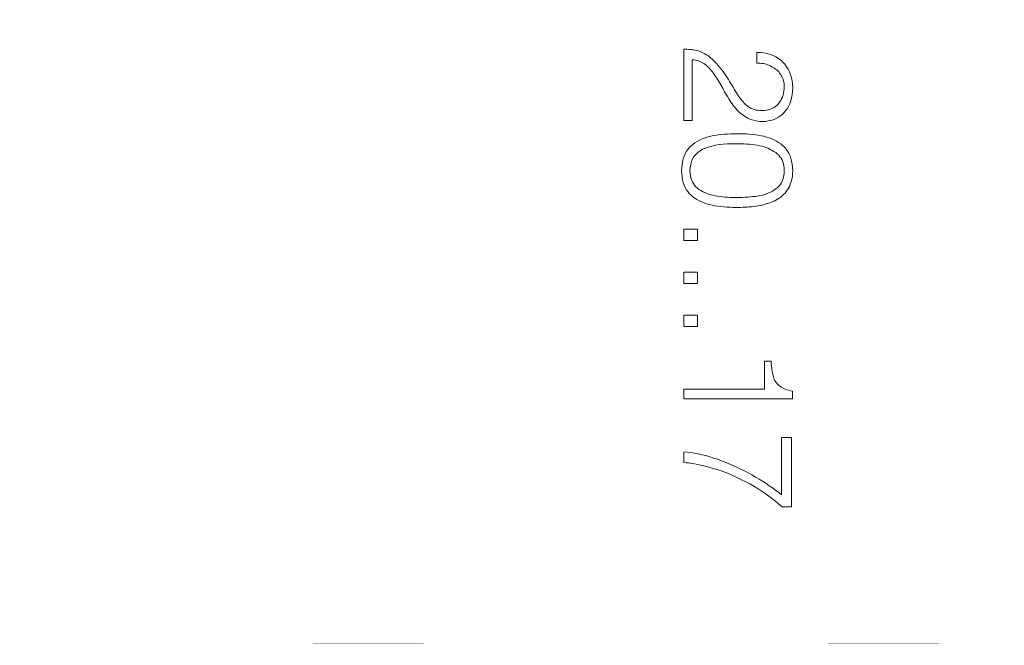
# Model space of a CAD drawing. Header units: millimetres. Extents: x 0 to 420, y 0 to 297.
# Tile 51 of 66: x 327 to 340, y 188 to 197. Entities that reach past the tile are written whole.
import ezdxf

# ---------------------------------------------------------------- set-up
doc = ezdxf.new("R2010")
doc.units = ezdxf.units.MM
doc.linetypes.add('K5LT32769', pattern=[6, 4, -2])
doc.linetypes.add('K5LT_THIN', pattern=[0])
doc.layers.add('Системный слой', color=7, linetype='Continuous')
doc.layers.add('Слой 1', color=6, linetype='Continuous')

msp = doc.modelspace()

# ---------------------------------------------------------------- linework, layer by layer
at = {"layer": 'Системный слой', "linetype": 'K5LT32769', "const_width": 0.001}
msp.add_lwpolyline([(301.704, 238.156), (352.77, 238.189), (352.042, 188.263), (300.975, 188.23)], close=True, dxfattribs=at)
at = {"layer": 'Слой 1', "linetype": 'K5LT_THIN', "lineweight": 18}
for p, q in [((335.866, 196.539), (335.843, 196.539)), ((335.843, 196.539), (335.843, 195.545)), ((335.889, 196.539), (335.866, 196.539)), ((335.912, 196.537), (335.889, 196.539)), ((335.935, 196.535), (335.912, 196.537)), ((335.957, 196.533), (335.935, 196.535)), ((335.978, 196.53), (335.957, 196.533)), ((335.999, 196.526), (335.978, 196.53)), ((336.02, 196.521), (335.999, 196.526)), ((336.04, 196.516), (336.02, 196.521)), ((336.06, 196.51), (336.04, 196.516)), ((336.08, 196.503), (336.06, 196.51)), ((336.099, 196.494), (336.08, 196.503)), ((336.119, 196.485), (336.099, 196.494)), ((336.138, 196.474), (336.119, 196.485)), ((336.157, 196.463), (336.138, 196.474)), ((336.176, 196.45), (336.157, 196.463)), ((336.913, 196.492), (336.863, 196.494)), ((336.863, 196.494), (336.863, 196.347)), ((336.96, 196.487), (336.913, 196.492)), ((337.005, 196.478), (336.96, 196.487)), ((337.048, 196.466), (337.005, 196.478)), ((337.088, 196.451), (337.048, 196.466)), ((335.959, 195.545), (335.959, 196.392)), ((335.959, 196.392), (335.982, 196.39)), ((335.982, 196.39), (336.005, 196.386)), ((336.005, 196.386), (336.026, 196.382)), ((336.026, 196.382), (336.047, 196.376)), ((336.047, 196.376), (336.067, 196.369)), ((336.067, 196.369), (336.086, 196.36)), ((336.086, 196.36), (336.105, 196.351)), ((336.105, 196.351), (336.122, 196.34)), ((336.122, 196.34), (336.139, 196.328)), ((336.139, 196.328), (336.154, 196.315)), ((336.195, 196.436), (336.176, 196.45)), ((336.214, 196.421), (336.195, 196.436)), ((336.243, 196.394), (336.214, 196.421)), ((336.271, 196.367), (336.243, 196.394)), ((336.297, 196.339), (336.271, 196.367)), ((336.323, 196.312), (336.297, 196.339)), ((336.863, 196.347), (336.886, 196.347)), ((336.886, 196.347), (336.909, 196.345)), ((336.909, 196.345), (336.931, 196.342)), ((336.931, 196.342), (336.953, 196.339)), ((336.953, 196.339), (336.974, 196.334)), ((336.974, 196.334), (336.994, 196.329)), ((336.994, 196.329), (337.015, 196.322)), ((337.015, 196.322), (337.034, 196.315)), ((337.126, 196.433), (337.088, 196.451)), ((337.162, 196.412), (337.126, 196.433)), ((337.195, 196.387), (337.162, 196.412)), ((337.226, 196.36), (337.195, 196.387)), ((337.254, 196.329), (337.226, 196.36)), ((337.278, 196.296), (337.254, 196.329)), ((336.154, 196.315), (336.169, 196.301)), ((336.169, 196.301), (336.184, 196.288)), ((336.184, 196.288), (336.199, 196.273)), ((336.199, 196.273), (336.213, 196.259)), ((336.213, 196.259), (336.226, 196.243)), ((336.226, 196.243), (336.239, 196.228)), ((336.239, 196.228), (336.252, 196.211)), ((336.252, 196.211), (336.264, 196.195)), ((336.264, 196.195), (336.278, 196.175)), ((336.346, 196.284), (336.323, 196.312)), ((336.369, 196.256), (336.346, 196.284)), ((336.39, 196.228), (336.369, 196.256)), ((336.41, 196.2), (336.39, 196.228)), ((336.429, 196.171), (336.41, 196.2)), ((337.034, 196.315), (337.053, 196.306)), ((337.053, 196.306), (337.072, 196.296)), ((337.072, 196.296), (337.09, 196.286)), ((337.09, 196.286), (337.107, 196.275)), ((337.107, 196.275), (337.124, 196.263)), ((337.124, 196.263), (337.139, 196.25)), ((337.139, 196.25), (337.153, 196.237)), ((337.153, 196.237), (337.167, 196.222)), ((337.167, 196.222), (337.18, 196.207)), ((337.18, 196.207), (337.192, 196.191)), ((337.192, 196.191), (337.203, 196.174)), ((337.3, 196.261), (337.278, 196.296)), ((337.318, 196.224), (337.3, 196.261)), ((337.333, 196.184), (337.318, 196.224)), ((337.345, 196.142), (337.333, 196.184)), ((336.278, 196.175), (336.292, 196.155)), ((336.292, 196.155), (336.306, 196.134)), ((336.306, 196.134), (336.32, 196.112)), ((336.32, 196.112), (336.333, 196.09)), ((336.333, 196.09), (336.347, 196.067)), ((336.347, 196.067), (336.36, 196.044)), ((336.447, 196.143), (336.429, 196.171)), ((336.465, 196.115), (336.447, 196.143)), ((336.482, 196.088), (336.465, 196.115)), ((336.499, 196.061), (336.482, 196.088)), ((336.516, 196.035), (336.499, 196.061)), ((337.203, 196.174), (337.212, 196.157)), ((337.212, 196.157), (337.221, 196.139)), ((337.221, 196.139), (337.228, 196.12)), ((337.228, 196.12), (337.234, 196.101)), ((337.234, 196.101), (337.239, 196.081)), ((337.239, 196.081), (337.242, 196.06)), ((337.242, 196.06), (337.245, 196.039)), ((337.354, 196.097), (337.345, 196.142)), ((337.36, 196.05), (337.354, 196.097)), ((337.362, 196.001), (337.36, 196.05)), ((336.36, 196.044), (336.373, 196.02)), ((336.373, 196.02), (336.386, 195.996)), ((336.386, 195.996), (336.399, 195.971)), ((336.399, 195.971), (336.413, 195.946)), ((336.413, 195.946), (336.427, 195.922)), ((336.427, 195.922), (336.441, 195.898)), ((336.531, 196.009), (336.516, 196.035)), ((336.547, 195.983), (336.531, 196.009)), ((336.562, 195.958), (336.547, 195.983)), ((336.576, 195.933), (336.562, 195.958)), ((336.591, 195.909), (336.576, 195.933)), ((336.606, 195.886), (336.591, 195.909)), ((337.236, 195.927), (337.229, 195.899)), ((337.241, 195.956), (337.236, 195.927)), ((337.244, 195.986), (337.241, 195.956)), ((337.245, 196.017), (337.244, 195.986)), ((337.245, 196.039), (337.245, 196.017)), ((337.354, 195.904), (337.36, 195.951)), ((337.36, 195.951), (337.362, 196.001)), ((336.441, 195.898), (336.456, 195.874)), ((336.456, 195.874), (336.471, 195.85)), ((336.471, 195.85), (336.486, 195.826)), ((336.486, 195.826), (336.501, 195.802)), ((336.501, 195.802), (336.517, 195.779)), ((336.517, 195.779), (336.533, 195.756)), ((336.621, 195.864), (336.606, 195.886)), ((336.637, 195.843), (336.621, 195.864)), ((336.653, 195.823), (336.637, 195.843)), ((336.669, 195.804), (336.653, 195.823)), ((336.686, 195.786), (336.669, 195.804)), ((336.704, 195.769), (336.686, 195.786)), ((336.722, 195.753), (336.704, 195.769)), ((337.163, 195.78), (337.144, 195.761)), ((337.18, 195.802), (337.163, 195.78)), ((337.195, 195.824), (337.18, 195.802)), ((337.208, 195.848), (337.195, 195.824)), ((337.22, 195.873), (337.208, 195.848)), ((337.229, 195.899), (337.22, 195.873)), ((337.305, 195.743), (337.322, 195.779)), ((337.322, 195.779), (337.335, 195.818)), ((337.335, 195.818), (337.346, 195.86)), ((337.346, 195.86), (337.354, 195.904)), ((336.533, 195.756), (336.55, 195.734)), ((336.55, 195.734), (336.568, 195.713)), ((336.568, 195.713), (336.587, 195.692)), ((336.587, 195.692), (336.606, 195.673)), ((336.606, 195.673), (336.626, 195.654)), ((336.626, 195.654), (336.647, 195.637)), ((336.647, 195.637), (336.669, 195.62)), ((336.74, 195.739), (336.722, 195.753)), ((336.76, 195.726), (336.74, 195.739)), ((336.781, 195.715), (336.76, 195.726)), ((336.803, 195.706), (336.781, 195.715)), ((336.827, 195.698), (336.803, 195.706)), ((336.851, 195.692), (336.827, 195.698)), ((336.877, 195.688), (336.851, 195.692)), ((336.905, 195.685), (336.877, 195.688)), ((336.933, 195.684), (336.905, 195.685)), ((336.966, 195.685), (336.933, 195.684)), ((336.996, 195.689), (336.966, 195.685)), ((337.025, 195.696), (336.996, 195.689)), ((337.052, 195.704), (337.025, 195.696)), ((337.078, 195.715), (337.052, 195.704)), ((337.102, 195.728), (337.078, 195.715)), ((337.124, 195.743), (337.102, 195.728)), ((337.144, 195.761), (337.124, 195.743)), ((337.211, 195.626), (337.238, 195.651)), ((337.238, 195.651), (337.263, 195.679)), ((337.263, 195.679), (337.286, 195.71)), ((337.286, 195.71), (337.305, 195.743)), ((335.843, 195.545), (335.959, 195.545)), ((336.669, 195.62), (336.691, 195.605)), ((336.691, 195.605), (336.714, 195.59)), ((336.714, 195.59), (336.738, 195.577)), ((336.738, 195.577), (336.764, 195.566)), ((336.764, 195.566), (336.791, 195.556)), ((336.791, 195.556), (336.818, 195.548)), ((336.818, 195.548), (336.848, 195.542)), ((336.848, 195.542), (336.878, 195.537)), ((336.878, 195.537), (336.909, 195.534)), ((336.909, 195.534), (336.942, 195.533)), ((336.942, 195.533), (336.981, 195.534)), ((336.981, 195.534), (337.019, 195.539)), ((337.019, 195.539), (337.054, 195.546)), ((337.054, 195.546), (337.089, 195.557)), ((337.089, 195.557), (337.122, 195.57)), ((337.122, 195.57), (337.153, 195.586)), ((337.153, 195.586), (337.183, 195.605)), ((337.183, 195.605), (337.211, 195.626)), ((336.453, 195.357), (336.408, 195.354)), ((336.498, 195.359), (336.453, 195.357)), ((336.544, 195.36), (336.498, 195.359)), ((336.591, 195.361), (336.544, 195.36)), ((336.634, 195.361), (336.591, 195.361)), ((336.676, 195.36), (336.634, 195.361)), ((336.718, 195.358), (336.676, 195.36)), ((336.76, 195.355), (336.718, 195.358)), ((335.998, 195.233), (335.97, 195.213)), ((336.028, 195.252), (335.998, 195.233)), ((336.059, 195.269), (336.028, 195.252)), ((336.092, 195.285), (336.059, 195.269)), ((336.127, 195.299), (336.092, 195.285)), ((336.163, 195.311), (336.127, 195.299)), ((336.201, 195.321), (336.163, 195.311)), ((336.241, 195.33), (336.201, 195.321)), ((336.281, 195.337), (336.241, 195.33)), ((336.323, 195.344), (336.281, 195.337)), ((336.365, 195.349), (336.323, 195.344)), ((336.408, 195.354), (336.365, 195.349)), ((336.391, 195.215), (336.449, 195.22)), ((336.449, 195.22), (336.51, 195.222)), ((336.51, 195.222), (336.574, 195.222)), ((336.574, 195.222), (336.612, 195.222)), ((336.612, 195.222), (336.65, 195.222)), ((336.65, 195.222), (336.687, 195.22)), ((336.687, 195.22), (336.723, 195.218)), ((336.801, 195.351), (336.76, 195.355)), ((336.842, 195.346), (336.801, 195.351)), ((336.882, 195.34), (336.842, 195.346)), ((336.921, 195.333), (336.882, 195.34)), ((336.96, 195.325), (336.921, 195.333)), ((336.998, 195.315), (336.96, 195.325)), ((337.035, 195.304), (336.998, 195.315)), ((337.07, 195.29), (337.035, 195.304)), ((337.104, 195.275), (337.07, 195.29)), ((337.136, 195.259), (337.104, 195.275)), ((337.166, 195.24), (337.136, 195.259)), ((337.195, 195.22), (337.166, 195.24)), ((337.222, 195.198), (337.195, 195.22)), ((335.878, 195.112), (335.861, 195.081)), ((335.898, 195.141), (335.878, 195.112)), ((335.92, 195.167), (335.898, 195.141)), ((335.944, 195.191), (335.92, 195.167)), ((335.97, 195.213), (335.944, 195.191)), ((336.009, 195.073), (336.037, 195.1)), ((336.037, 195.1), (336.07, 195.123)), ((336.07, 195.123), (336.106, 195.144)), ((336.106, 195.144), (336.146, 195.161)), ((336.146, 195.161), (336.189, 195.176)), ((336.189, 195.176), (336.235, 195.189)), ((336.235, 195.189), (336.284, 195.2)), ((336.284, 195.2), (336.336, 195.209)), ((336.336, 195.209), (336.391, 195.215)), ((336.723, 195.218), (336.76, 195.214)), ((336.76, 195.214), (336.795, 195.21)), ((336.795, 195.21), (336.83, 195.206)), ((336.83, 195.206), (336.865, 195.2)), ((336.865, 195.2), (336.899, 195.194)), ((336.899, 195.194), (336.932, 195.186)), ((336.932, 195.186), (336.964, 195.177)), ((336.964, 195.177), (336.994, 195.167)), ((336.994, 195.167), (337.023, 195.156)), ((337.023, 195.156), (337.05, 195.143)), ((337.05, 195.143), (337.076, 195.129)), ((337.076, 195.129), (337.101, 195.114)), ((337.101, 195.114), (337.125, 195.098)), ((337.125, 195.098), (337.147, 195.081)), ((337.247, 195.174), (337.222, 195.198)), ((337.271, 195.148), (337.247, 195.174)), ((337.291, 195.119), (337.271, 195.148)), ((337.309, 195.088), (337.291, 195.119)), ((337.325, 195.054), (337.309, 195.088)), ((335.825, 194.974), (335.818, 194.934)), ((335.835, 195.012), (335.825, 194.974)), ((335.847, 195.048), (335.835, 195.012)), ((335.861, 195.081), (335.847, 195.048)), ((335.939, 194.935), (335.95, 194.974)), ((335.95, 194.974), (335.966, 195.011)), ((335.966, 195.011), (335.985, 195.044)), ((335.985, 195.044), (336.009, 195.073)), ((337.147, 195.081), (337.167, 195.062)), ((337.167, 195.062), (337.185, 195.041)), ((337.185, 195.041), (337.2, 195.019)), ((337.2, 195.019), (337.214, 194.995)), ((337.214, 194.995), (337.224, 194.97)), ((337.224, 194.97), (337.233, 194.943)), ((337.337, 195.017), (337.325, 195.054)), ((337.348, 194.978), (337.337, 195.017)), ((337.355, 194.937), (337.348, 194.978)), ((335.814, 194.891), (335.812, 194.846)), ((335.812, 194.846), (335.814, 194.801)), ((335.818, 194.934), (335.814, 194.891)), ((335.929, 194.846), (335.932, 194.892)), ((335.931, 194.811), (335.929, 194.846)), ((335.935, 194.778), (335.931, 194.811)), ((335.932, 194.892), (335.939, 194.935)), ((337.233, 194.943), (337.24, 194.914)), ((337.24, 194.914), (337.244, 194.883)), ((337.244, 194.817), (337.24, 194.784)), ((337.244, 194.883), (337.245, 194.851)), ((337.245, 194.851), (337.244, 194.817)), ((337.36, 194.893), (337.355, 194.937)), ((337.358, 194.775), (337.361, 194.81)), ((337.362, 194.846), (337.36, 194.893)), ((337.361, 194.81), (337.362, 194.846)), ((335.814, 194.801), (335.818, 194.759)), ((335.818, 194.759), (335.825, 194.719)), ((335.825, 194.719), (335.835, 194.681)), ((335.835, 194.681), (335.847, 194.646)), ((335.942, 194.747), (335.935, 194.778)), ((335.951, 194.719), (335.942, 194.747)), ((335.963, 194.692), (335.951, 194.719)), ((335.976, 194.667), (335.963, 194.692)), ((337.201, 194.674), (337.186, 194.651)), ((337.214, 194.699), (337.201, 194.674)), ((337.225, 194.725), (337.214, 194.699)), ((337.233, 194.754), (337.225, 194.725)), ((337.24, 194.784), (337.233, 194.754)), ((337.328, 194.652), (337.338, 194.68)), ((337.338, 194.68), (337.346, 194.71)), ((337.346, 194.71), (337.353, 194.742)), ((337.353, 194.742), (337.358, 194.775)), ((335.847, 194.646), (335.861, 194.613)), ((335.861, 194.613), (335.878, 194.583)), ((335.878, 194.583), (335.898, 194.554)), ((335.898, 194.554), (335.92, 194.528)), ((335.993, 194.644), (335.976, 194.667)), ((336.012, 194.623), (335.993, 194.644)), ((336.033, 194.604), (336.012, 194.623)), ((336.055, 194.586), (336.033, 194.604)), ((336.079, 194.57), (336.055, 194.586)), ((336.104, 194.556), (336.079, 194.57)), ((336.131, 194.543), (336.104, 194.556)), ((336.159, 194.531), (336.131, 194.543)), ((337.027, 194.536), (336.999, 194.525)), ((337.054, 194.548), (337.027, 194.536)), ((337.08, 194.562), (337.054, 194.548)), ((337.104, 194.577), (337.08, 194.562)), ((337.127, 194.593), (337.104, 194.577)), ((337.149, 194.611), (337.127, 194.593)), ((337.168, 194.63), (337.149, 194.611)), ((337.186, 194.651), (337.168, 194.63)), ((337.236, 194.514), (337.255, 194.534)), ((337.255, 194.534), (337.272, 194.555)), ((337.272, 194.555), (337.288, 194.577)), ((337.288, 194.577), (337.303, 194.6)), ((337.303, 194.6), (337.317, 194.625)), ((337.317, 194.625), (337.328, 194.652)), ((335.92, 194.528), (335.944, 194.504)), ((335.944, 194.504), (335.97, 194.482)), ((335.97, 194.482), (335.998, 194.462)), ((335.998, 194.462), (336.027, 194.443)), ((336.027, 194.443), (336.058, 194.426)), ((336.058, 194.426), (336.09, 194.41)), ((336.09, 194.41), (336.125, 194.396)), ((336.125, 194.396), (336.16, 194.384)), ((336.188, 194.52), (336.159, 194.531)), ((336.218, 194.511), (336.188, 194.52)), ((336.249, 194.503), (336.218, 194.511)), ((336.282, 194.496), (336.249, 194.503)), ((336.316, 194.491), (336.282, 194.496)), ((336.35, 194.486), (336.316, 194.491)), ((336.384, 194.482), (336.35, 194.486)), ((336.418, 194.479), (336.384, 194.482)), ((336.452, 194.476), (336.418, 194.479)), ((336.486, 194.474), (336.452, 194.476)), ((336.521, 194.473), (336.486, 194.474)), ((336.556, 194.472), (336.521, 194.473)), ((336.591, 194.473), (336.556, 194.472)), ((336.627, 194.472), (336.591, 194.473)), ((336.664, 194.473), (336.627, 194.472)), ((336.7, 194.475), (336.664, 194.473)), ((336.735, 194.477), (336.7, 194.475)), ((336.77, 194.48), (336.735, 194.477)), ((336.805, 194.484), (336.77, 194.48)), ((336.839, 194.488), (336.805, 194.484)), ((336.873, 194.493), (336.839, 194.488)), ((336.906, 194.499), (336.873, 194.493)), ((336.939, 194.506), (336.906, 194.499)), ((336.97, 194.515), (336.939, 194.506)), ((336.999, 194.525), (336.97, 194.515)), ((337.022, 194.391), (337.049, 194.4)), ((337.049, 194.4), (337.076, 194.411)), ((337.076, 194.411), (337.102, 194.422)), ((337.102, 194.422), (337.127, 194.435)), ((337.127, 194.435), (337.151, 194.448)), ((337.151, 194.448), (337.174, 194.463)), ((337.174, 194.463), (337.196, 194.479)), ((337.196, 194.479), (337.217, 194.496)), ((337.217, 194.496), (337.236, 194.514)), ((336.16, 194.384), (336.198, 194.374)), ((336.198, 194.374), (336.237, 194.365)), ((336.237, 194.365), (336.276, 194.358)), ((336.276, 194.358), (336.316, 194.351)), ((336.316, 194.351), (336.358, 194.346)), ((336.358, 194.346), (336.399, 194.341)), ((336.399, 194.341), (336.442, 194.338)), ((336.442, 194.338), (336.485, 194.336)), ((336.485, 194.336), (336.53, 194.335)), ((336.53, 194.335), (336.574, 194.334)), ((336.574, 194.334), (336.605, 194.334)), ((336.605, 194.334), (336.635, 194.335)), ((336.635, 194.335), (336.665, 194.336)), ((336.665, 194.336), (336.695, 194.337)), ((336.695, 194.337), (336.725, 194.339)), ((336.725, 194.339), (336.756, 194.341)), ((336.756, 194.341), (336.786, 194.344)), ((336.786, 194.344), (336.817, 194.347)), ((336.817, 194.347), (336.847, 194.351)), ((336.847, 194.351), (336.877, 194.355)), ((336.877, 194.355), (336.907, 194.361)), ((336.907, 194.361), (336.937, 194.367)), ((336.937, 194.367), (336.965, 194.374)), ((336.965, 194.374), (336.994, 194.382)), ((336.994, 194.382), (337.022, 194.391)), ((336.033, 194.029), (335.843, 194.029)), ((335.843, 194.029), (335.843, 193.872)), ((336.033, 193.872), (336.033, 194.029)), ((335.843, 193.872), (336.033, 193.872)), ((336.033, 193.43), (335.843, 193.43)), ((335.843, 193.43), (335.843, 193.272)), ((336.033, 193.272), (336.033, 193.43)), ((335.843, 193.272), (336.033, 193.272)), ((336.033, 192.831), (335.843, 192.831)), ((335.843, 192.831), (335.843, 192.673)), ((336.033, 192.673), (336.033, 192.831)), ((335.843, 192.673), (336.033, 192.673)), ((337.061, 192.192), (336.971, 192.192)), ((336.971, 192.192), (336.971, 191.801)), ((337.062, 192.167), (337.061, 192.192)), ((337.064, 192.143), (337.062, 192.167)), ((337.066, 192.119), (337.064, 192.143)), ((337.069, 192.096), (337.066, 192.119)), ((337.072, 192.074), (337.069, 192.096)), ((337.075, 192.052), (337.072, 192.074)), ((337.079, 192.031), (337.075, 192.052)), ((337.083, 192.011), (337.079, 192.031)), ((337.088, 191.991), (337.083, 192.011)), ((337.093, 191.973), (337.088, 191.991)), ((337.099, 191.955), (337.093, 191.973)), ((337.106, 191.938), (337.099, 191.955)), ((337.114, 191.922), (337.106, 191.938)), ((336.971, 191.801), (335.843, 191.801)), ((335.843, 191.801), (335.843, 191.663)), ((337.123, 191.906), (337.114, 191.922)), ((337.133, 191.891), (337.123, 191.906)), ((337.145, 191.877), (337.133, 191.891)), ((337.157, 191.864), (337.145, 191.877)), ((337.17, 191.852), (337.157, 191.864)), ((337.185, 191.84), (337.17, 191.852)), ((337.201, 191.828), (337.185, 191.84)), ((337.219, 191.818), (337.201, 191.828)), ((337.238, 191.809), (337.219, 191.818)), ((337.259, 191.8), (337.238, 191.809)), ((337.282, 191.792), (337.259, 191.8)), ((337.307, 191.785), (337.282, 191.792)), ((335.843, 191.663), (337.36, 191.663)), ((337.333, 191.778), (337.307, 191.785)), ((337.36, 191.773), (337.333, 191.778)), ((337.36, 191.663), (337.36, 191.773)), ((337.208, 191.127), (337.208, 190.327)), ((337.346, 191.127), (337.208, 191.127)), ((337.346, 190.16), (337.346, 191.127)), ((335.892, 190.923), (335.843, 190.928)), ((335.843, 190.928), (335.843, 190.777)), ((335.943, 190.916), (335.892, 190.923)), ((335.994, 190.908), (335.943, 190.916)), ((336.045, 190.898), (335.994, 190.908)), ((336.098, 190.886), (336.045, 190.898)), ((336.15, 190.873), (336.098, 190.886)), ((336.204, 190.857), (336.15, 190.873)), ((336.258, 190.84), (336.204, 190.857)), ((336.313, 190.822), (336.258, 190.84)), ((335.843, 190.777), (335.877, 190.774)), ((335.877, 190.774), (335.914, 190.771)), ((335.914, 190.771), (335.952, 190.765)), ((335.952, 190.765), (335.992, 190.759)), ((335.992, 190.759), (336.034, 190.751)), ((336.034, 190.751), (336.078, 190.741)), ((336.078, 190.741), (336.124, 190.731)), ((336.124, 190.731), (336.172, 190.719)), ((336.172, 190.719), (336.221, 190.705)), ((336.221, 190.705), (336.272, 190.69)), ((336.272, 190.69), (336.324, 190.674)), ((336.367, 190.802), (336.313, 190.822)), ((336.422, 190.781), (336.367, 190.802)), ((336.476, 190.759), (336.422, 190.781)), ((336.529, 190.736), (336.476, 190.759)), ((336.583, 190.712), (336.529, 190.736)), ((336.636, 190.687), (336.583, 190.712)), ((336.689, 190.661), (336.636, 190.687)), ((336.324, 190.674), (336.376, 190.656)), ((336.376, 190.656), (336.429, 190.636)), ((336.429, 190.636), (336.483, 190.614)), ((336.483, 190.614), (336.538, 190.59)), ((336.538, 190.59), (336.594, 190.565)), ((336.594, 190.565), (336.65, 190.538)), ((336.741, 190.633), (336.689, 190.661)), ((336.793, 190.605), (336.741, 190.633)), ((336.844, 190.575), (336.793, 190.605)), ((336.894, 190.546), (336.844, 190.575)), ((336.65, 190.538), (336.707, 190.51)), ((336.707, 190.51), (336.765, 190.479)), ((336.765, 190.479), (336.822, 190.446)), ((336.822, 190.446), (336.879, 190.412)), ((336.879, 190.412), (336.936, 190.375)), ((336.943, 190.516), (336.894, 190.546)), ((336.99, 190.485), (336.943, 190.516)), ((337.036, 190.454), (336.99, 190.485)), ((337.081, 190.423), (337.036, 190.454)), ((337.124, 190.391), (337.081, 190.423)), ((336.936, 190.375), (336.993, 190.336)), ((336.993, 190.336), (337.049, 190.295)), ((337.049, 190.295), (337.105, 190.252)), ((337.167, 190.359), (337.124, 190.391)), ((337.208, 190.327), (337.167, 190.359)), ((337.105, 190.252), (337.161, 190.207)), ((337.161, 190.207), (337.217, 190.16)), ((337.217, 190.16), (337.346, 190.16))]:
    msp.add_line(p, q, dxfattribs=at)

doc.saveas('drawing.dxf')
